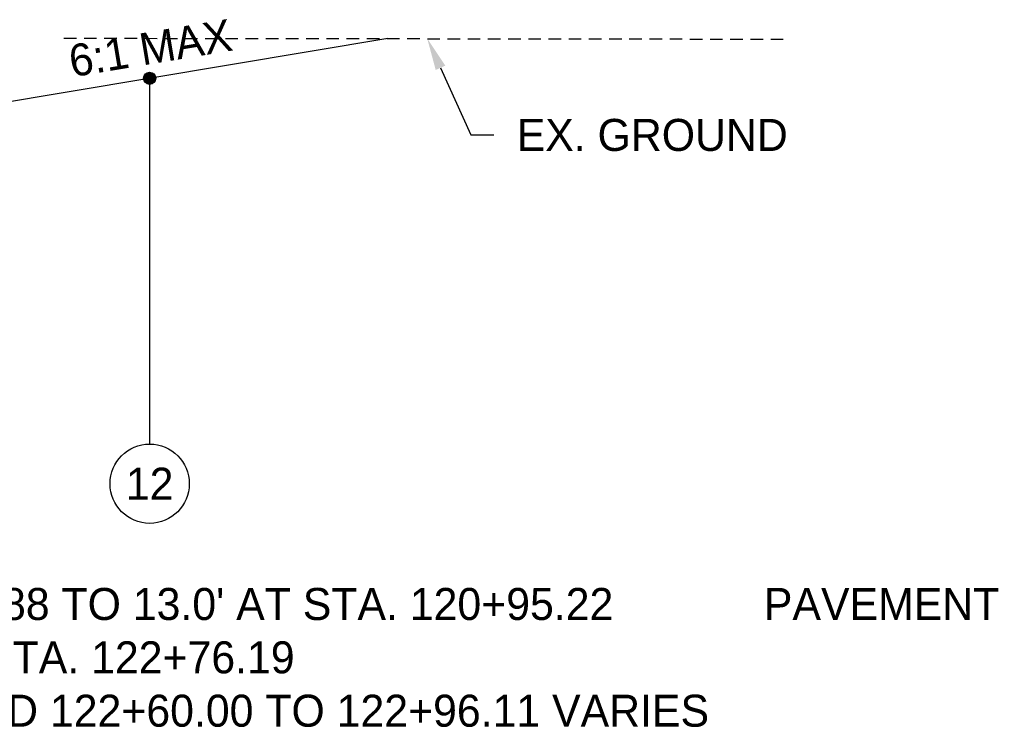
# Model space of a CAD drawing. Header units: feet. Extents: x -305 to -35, y 119 to 303.
# Tile 8 of 12: x -117 to -104, y 184 to 193. Entities that reach past the tile are written whole.
import ezdxf
from ezdxf import colors
from ezdxf.entities.mleader import LeaderData, LeaderLine
from ezdxf.math import Vec2, Vec3

# ---------------------------------------------------------------- set-up
doc = ezdxf.new("R2010")
doc.units = ezdxf.units.FT
doc.header["$MEASUREMENT"] = 0
doc.linetypes.add('OhDOT_USTN3', pattern=[0.22, 0.165, -0.055])
doc.layers.add('PV_X_EOP', color=27, linetype='OhDOT_USTN3')
doc.layers.add('RD_P_Text', color=1, linetype='Continuous')
doc.styles.add('Slanted-Normal', font='font31.shx', dxfattribs={"height": 0.1})
doc.styles.get("Standard").update_dxf_attribs({"font": 'font31.shx'})

msp = doc.modelspace()

# ---------------------------------------------------------------- hatches: boundary and pattern name
at = {"layer": 'RD_P_Text'}
h = msp.add_hatch(color=256, dxfattribs=at)
h.dxf.hatch_style = 1
edge = h.paths.add_edge_path()
edge.add_arc((-114.892, 192.655), 0.08, 0, 360)

# ---------------------------------------------------------------- linework, layer by layer
at = {"layer": 'PV_X_EOP', "flags": 128}
msp.add_lwpolyline([(-116.018, 193.181), (-106.48, 193.169)], dxfattribs=at)
at = {"layer": 'RD_P_Text', "flags": 128}
for points in [[(-111.766, 193.176), (-118.017, 192.134)], [(-114.892, 192.655), (-114.892, 187.856)]]:
    msp.add_lwpolyline(points, dxfattribs=at)
at = {"layer": 'RD_P_Text'}
for centre, radius in [((-114.892, 192.655), 0.08), ((-114.892, 187.336), 0.52)]:
    msp.add_circle(centre, radius, dxfattribs=at)

# ---------------------------------------------------------------- texts
at = {"layer": 'RD_P_Text', "insert": (-114.882, 193.05), "char_height": 0.42, "attachment_point": 5, "rotation": 9.4623}
msp.add_mtext_dynamic_manual_height_columns('6:1 MAX', width=19.10731, gutter_width=10, heights=[0], dxfattribs=at)
at = {"layer": 'RD_P_Text', "char_height": 0.42}
for s, width, heights, insert, attachment_point in [('12', 19.10731, [0], (-114.892, 187.336), 5), ("** - PAVEMENT WIDTH REDUCES FROM 16.88' AT STA. 120+69.88 TO 13.0' AT STA. 120+95.22      ^IPAVEMENT WIDTH REDUCES FROM 13.0' AT STA. 121+27.65 TO 10.71' AT STA. 122+76.19\\P      CROSS SECTION SLOPE FROM 120+68.61 TO 120+95.22 AND 122+60.00 TO 122+96.11 VARIES", 30.69854, [2.945], (-133.712, 185.968), 1)]:
    msp.add_mtext_dynamic_manual_height_columns(s, width=width, gutter_width=10, heights=heights, dxfattribs=dict(at, insert=insert, attachment_point=attachment_point))

# ---------------------------------------------------------------- leaders
at = {"layer": 'RD_P_Text'}
ml = msp.add_multileader_mtext('Standard', dxfattribs=at)
ml.set_content('EX. GROUND', color=256, style='Slanted-Normal')
ml.set_leader_properties()
ml.build(insert=Vec2(0, 0))
ml.multileader.update_dxf_attribs({"dogleg_length": 0.1, "arrow_head_size": 0.42, "scale": 3})
ctx = ml.context
ctx.base_point, ctx.scale, ctx.char_height, ctx.arrow_head_size, ctx.landing_gap_size, ctx.plane_origin = Vec3(-110.376, 191.912), 3, 0.42, 0.42, 0.3, Vec3(-110.016, 195.388)
notes = []
notes.append((ctx, [(0, (1, 1, 0), (-110.676, 191.912), (1, 0), 0.3, [(0, [(-111.249, 193.175)], 0, [])])]))
ctx.mtext.insert, ctx.mtext.flow_direction = Vec3(-110.076, 192.122), 5
for ctx, leaders in notes:
    for number, flags, end, landing, length, lines in leaders:
        leader = LeaderData()
        leader.index, (leader.has_last_leader_line, leader.has_dogleg_vector, leader.attachment_direction) = number, flags
        leader.last_leader_point, leader.dogleg_vector, leader.dogleg_length = Vec3(end), Vec3(landing), length
        for number, points, colour, breaks in lines:
            line = LeaderLine()
            line.index, line.vertices, line.color, line.breaks = number, Vec3.list(points), colors.encode_raw_color(colour), breaks
            leader.lines.append(line)
        ctx.leaders.append(leader)

doc.saveas('drawing.dxf')
